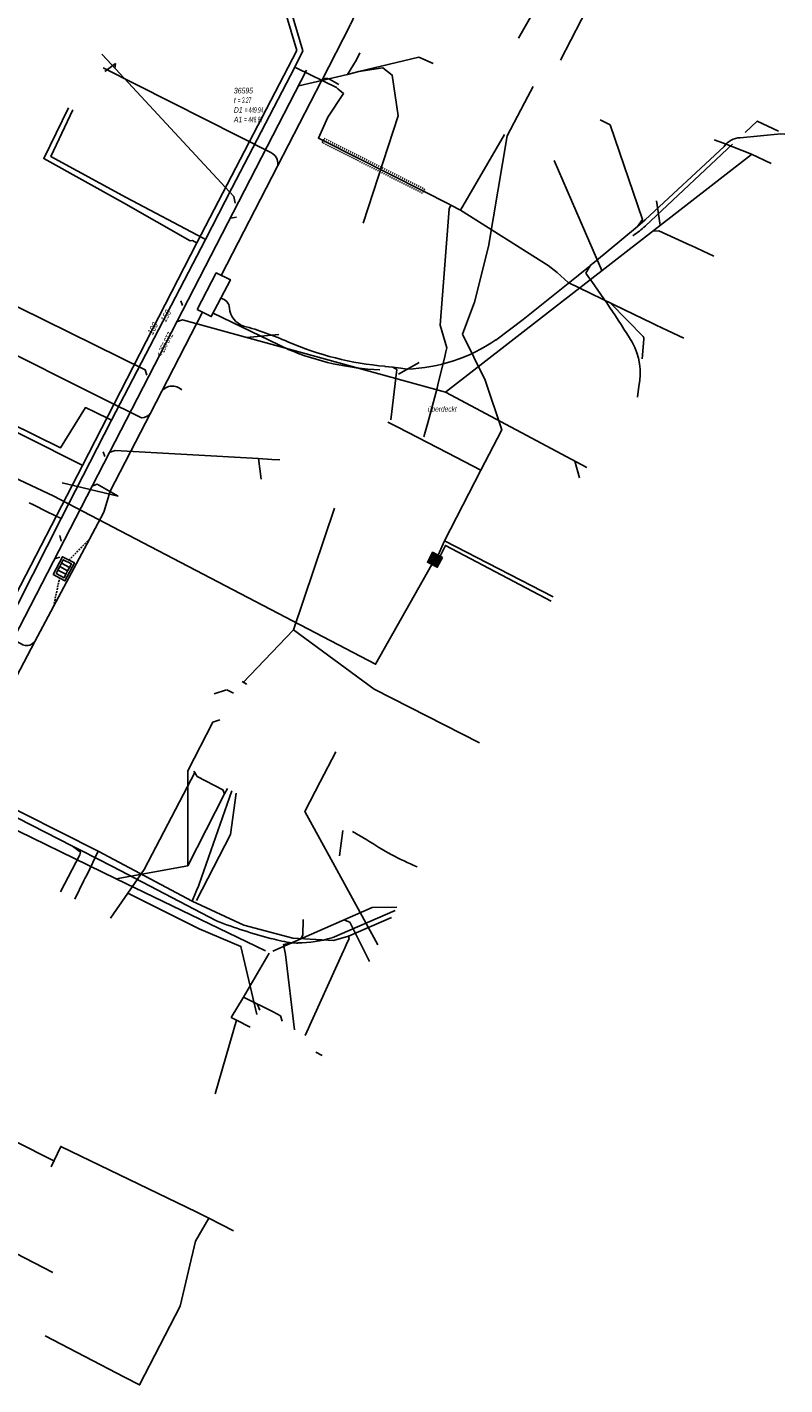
# Model space of a CAD drawing. Header units: metres. Extents: x 2695563 to 2696938, y 1260544 to 1262032.
# Tile 116 of 256: x 2696587 to 2696655, y 1260982 to 1261103. Entities that reach past the tile are written whole.
import ezdxf

# ---------------------------------------------------------------- set-up
doc = ezdxf.new("R2010")
doc.units = ezdxf.units.M
for name, pattern in [('AUSGEZOGEN', [0]), ('STRICHLINIE2_S3', [0.25, 0.15, -0.1]), ('VERDECKT2_S2', [0.18, 0.1, -0.08])]:
    doc.linetypes.add(name, pattern=pattern)
for name, color, linetype in [('AW_LK_ Haltung Text', 7, 'AUSGEZOGEN'), ('AW_LK_Haltung', 24, 'AUSGEZOGEN'), ('AW_LK_Normschacht Text', 24, 'AUSGEZOGEN'), ('EW_LK_Bauwerk_FL_Linie_Punkt', 1, 'AUSGEZOGEN'), ('EW_LK_Trasseabs', 1, 'AUSGEZOGEN'), ('FM_LK_SW_BAUWERK', 94, 'AUSGEZOGEN'), ('FM_LK_SW_TRASSEKANTE', 94, 'AUSGEZOGEN'), ('GA_LK_Leitung', 32, 'AUSGEZOGEN'), ('GA_LK_Leitung_Text', 32, 'AUSGEZOGEN'), ('TV_LK_LEITUNG', 92, 'AUSGEZOGEN'), ('WA_LK_Leitung', 171, 'AUSGEZOGEN'), ('WA_LK_Leitung_Text', 171, 'AUSGEZOGEN'), ('WA_LK_Schutzrohr', 171, 'AUSGEZOGEN')]:
    doc.layers.add(name, color=color, linetype=linetype)
doc.styles.add('ARIAL', font='arial.ttf')
pattern_1 = [(0, (2703955, 1269100), (4050, 4050), [4050, -4050]), (90, (2703955, 1269100), (-4050, 4050), [4050, -4050])]

# ---------------------------------------------------------------- blocks, each defined once
blk = doc.blocks.new('COMPLEXOBJECT_2083')
at = {"layer": 'EW_LK_Trasseabs', "color": 1, "linetype": 'AUSGEZOGEN', "transparency": 33554687}
blk.add_line((6538.95, 11079.57), (6539.31, 11080.26), dxfattribs=at)
blk.add_lwpolyline([(6539.29, 11080.38), (6530.34, 11085.07), (6531.46, 11087.21), (6539.64, 11102.9), (6589.84, 11200)], dxfattribs=at)
blk.add_arc((6539.25, 11080.31), 0.0801, 324.0716, 56.8033, dxfattribs=at)
blk = doc.blocks.new('COMPLEXOBJECT_2110')
at = {"layer": 'EW_LK_Trasseabs', "color": 1, "linetype": 'AUSGEZOGEN', "transparency": 33554687}
for p, q in [((6615.52, 11108.75), (6614.24, 11112.58)), ((6612.37, 11098.68), (6614.95, 11103.75))]:
    blk.add_line(p, q, dxfattribs=at)
for centre, radius, start, end in [((6622.46, 11116.23), 8.99, 164.2793, 203.9975), ((6608.57, 11107.01), 7.17, 332.9914, 14.0867)]:
    blk.add_arc(centre, radius, start, end, dxfattribs=at)
blk = doc.blocks.new('COMPLEXOBJECT_2722')
at = {"layer": 'EW_LK_Trasseabs', "color": 1, "linetype": 'AUSGEZOGEN', "transparency": 33554687}
blk.add_line((6616.41, 11030.87), (6615.13, 11031.6), dxfattribs=at)
blk.add_arc((6630.49, 11051.63), 25.08, 235.8542, 247.5301, dxfattribs=at)
blk = doc.blocks.new('COMPLEXOBJECT_2725')
at = {"layer": 'EW_LK_Trasseabs', "color": 1, "linetype": 'AUSGEZOGEN', "transparency": 33554687}
blk.add_line((6613.3, 11022.1), (6618.93, 11024.54), dxfattribs=at)
blk.add_arc((6610.26, 11031.9), 10.25, 269.877, 287.2267, dxfattribs=at)
blk = doc.blocks.new('COMPLEXOBJECT_2726')
at = {"layer": 'EW_LK_Trasseabs', "color": 1, "linetype": 'AUSGEZOGEN', "transparency": 33554687}
blk.add_lwpolyline([(6590.88, 11029.92), (6593.69, 11028.49), (6602.97, 11023.62)], dxfattribs=at)
for centre, radius, start, end in [((6621.73, 11073.31), 53.12, 249.3224, 254.9012), ((6611.78, 11036.41), 14.89, 254.8733, 262.1376)]:
    blk.add_arc(centre, radius, start, end, dxfattribs=at)
blk = doc.blocks.new('COMPLEXOBJECT_2727')
at = {"layer": 'EW_LK_Trasseabs', "color": 1, "linetype": 'AUSGEZOGEN', "transparency": 33554687}
blk.add_line((6585.75, 11048.27), (6582.42, 11050.06), dxfattribs=at)
blk.add_arc((6586.02, 11049.13), 0.899, 252.5681, 323.5029, dxfattribs=at)
blk = doc.blocks.new('COMPLEXOBJECT_2728')
at = {"layer": 'EW_LK_Trasseabs', "color": 1, "linetype": 'AUSGEZOGEN', "transparency": 33554687}
for p, q in [((6641.11, 11075.85), (6638.22, 11078.81)), ((6641.01, 11073.84), (6641.17, 11075.6))]:
    blk.add_line(p, q, dxfattribs=at)
blk.add_arc((6640.75, 11075.64), 0.415, 354.6921, 30.3166, dxfattribs=at)
blk = doc.blocks.new('COMPLEXOBJECT_2729')
at = {"layer": 'EW_LK_Trasseabs', "color": 1, "linetype": 'AUSGEZOGEN', "transparency": 33554687}
blk.add_line((6641.3, 11085.73), (6649.09, 11093.03), dxfattribs=at)
blk.add_arc((6633.27, 11094.84), 12.15, 304.7143, 311.3908, dxfattribs=at)
blk = doc.blocks.new('COMPLEXOBJECT_2730')
at = {"layer": 'EW_LK_Trasseabs', "color": 1, "linetype": 'AUSGEZOGEN', "transparency": 33554687}
blk.add_line((6602.68, 11077.95), (6609.4, 11074.7), dxfattribs=at)
blk.add_arc((6618.59, 11096.72), 23.87, 247.3432, 267.5427, dxfattribs=at)
blk = doc.blocks.new('COMPLEXOBJECT_2731')
at = {"layer": 'EW_LK_Trasseabs', "color": 1, "linetype": 'AUSGEZOGEN', "transparency": 33554687}
blk.add_line((6618.03, 11073.18), (6618.72, 11073.1), dxfattribs=at)
for centre, radius, start, end in [((6603.21, 11078.36), 0.924, 1.4287, 80.6597), ((6605.99, 11078.54), 1.86, 184.9047, 250.88), ((6598.73, 11051.75), 25.9, 65.8158, 75.1242), ((6620.36, 11100.69), 27.6, 246.4869, 265.1708)]:
    blk.add_arc(centre, radius, start, end, dxfattribs=at)
blk = doc.blocks.new('COMPLEXOBJECT_2732')
at = {"layer": 'EW_LK_Trasseabs', "color": 1, "linetype": 'AUSGEZOGEN', "transparency": 33554687}
blk.add_line((6635.97, 11081.5), (6636.36, 11082.18), dxfattribs=at)
for centre, radius, start, end in [((6560.72, 11026.45), 93.24, 31.62, 36.1917), ((6635.14, 11072.58), 5.69, 348.0924, 28.8949)]:
    blk.add_arc(centre, radius, start, end, dxfattribs=at)
blk = doc.blocks.new('COMPLEXOBJECT_2733')
at = {"layer": 'EW_LK_Trasseabs', "color": 1, "linetype": 'AUSGEZOGEN', "transparency": 33554687}
for p, q in [((6649.78, 11093.62), (6653.41, 11093.96)), ((6641.28, 11086.27), (6648.33, 11092.83))]:
    blk.add_line(p, q, dxfattribs=at)
blk.add_arc((6649.81, 11091.84), 1.78, 90.9641, 146.2346, dxfattribs=at)
blk = doc.blocks.new('COMPLEXOBJECT_2734')
at = {"layer": 'EW_LK_Trasseabs', "color": 1, "linetype": 'AUSGEZOGEN', "transparency": 33554687}
blk.add_line((6619.44, 11073.01), (6620.01, 11072.93), dxfattribs=at)
blk.add_lwpolyline([(6627.93, 11075.53), (6630.37, 11077.38), (6635.29, 11081.3), (6636.36, 11082.18)], dxfattribs=at)
blk.add_arc((6619.48, 11087.94), 15.01, 272.0296, 304.2797, dxfattribs=at)
blk = doc.blocks.new('COMPLEXOBJECT_2736')
at = {"layer": 'EW_LK_Trasseabs', "color": 1, "linetype": 'AUSGEZOGEN', "transparency": 33554687}
blk.add_line((6607.84, 11092.3), (6604.95, 11093.76), dxfattribs=at)
blk.add_arc((6607.38, 11091.32), 1.08, 18.5287, 65.2271, dxfattribs=at)

msp = doc.modelspace()

# ---------------------------------------------------------------- hatches: boundary and pattern name
at = {"layer": 'EW_LK_Bauwerk_FL_Linie_Punkt', "lineweight": 18, "transparency": 33554687}
h = msp.add_hatch(dxfattribs=at)
h.set_pattern_fill('MUSTER', color=1, scale=4050, style=0, pattern_type=2)
h.set_pattern_definition(pattern_1)
h.paths.add_polyline_path([(2696602.23, 1261078.08), (2696603.48, 1261077.44), (2696605.19, 1261080.73), (2696603.93, 1261081.34)], flags=0)
h = msp.add_hatch(dxfattribs=at)
h.set_pattern_fill('MUSTER', color=1, scale=4050, style=0, pattern_type=2)
h.set_pattern_definition(pattern_1)
h.paths.add_polyline_path([(2696589.35, 1261054.39), (2696590.41, 1261053.82), (2696591.25, 1261055.42), (2696590.18, 1261055.97)], flags=0)
at = {"layer": 'FM_LK_SW_BAUWERK', "transparency": 33554687}
msp.add_hatch(color=7, dxfattribs=at).paths.add_polyline_path([(2696624.14, 1261055.92), (2696623.25, 1261056.37), (2696622.79, 1261055.48), (2696623.68, 1261055.03)])

# ---------------------------------------------------------------- linework, layer by layer
at = {"layer": 'AW_LK_Haltung', "color": 24, "linetype": 'AUSGEZOGEN', "transparency": 33554687}
for p, q in [((2696593.98, 1261099.35), (2696594.94, 1261100.05)), ((2696594.94, 1261100.05), (2696594.87, 1261099.65)), ((2696616.46, 1261100.4), (2696615.65, 1261099.08)), ((2696616.76, 1261101.02), (2696616.46, 1261100.4)), ((2696622.02, 1261100.64), (2696616.68, 1261099.33)), ((2696623.3, 1261100.05), (2696622.02, 1261100.64)), ((2696611.98, 1261099.47), (2696581.7, 1261040.69)), ((2696648.4, 1261093.24), (2696649.26, 1261092.94)), ((2696649.26, 1261092.94), (2696651.76, 1261091.96)), ((2696651.74, 1261091.94), (2696624.4, 1261070.68)), ((2696653.5, 1261091.13), (2696651.76, 1261091.96)), ((2696634.11, 1261091.38), (2696638.37, 1261081.56)), ((2696643.25, 1261087.8), (2696643.59, 1261085.62)), ((2696605.75, 1261086.34), (2696605.21, 1261086.23)), ((2696648.37, 1261082.83), (2696646.35, 1261083.8)), ((2696600.77, 1261078.84), (2696600.91, 1261078.44)), ((2696609.51, 1261075.84), (2696606.64, 1261075.58)), ((2696622.06, 1261073.35), (2696620.2, 1261072.29)), ((2696637.03, 1261063.94), (2696624.4, 1261070.68)), ((2696593.83, 1261065.35), (2696593.97, 1261064.92)), ((2696607.94, 1261062.91), (2696607.69, 1261064.75)), ((2696636.38, 1261063.03), (2696635.96, 1261064.51)), ((2696590.15, 1261062.58), (2696593.92, 1261061.69)), ((2696593.92, 1261061.69), (2696595.17, 1261061.4)), ((2696589.95, 1261057.88), (2696590.08, 1261057.36)), ((2696589.95, 1261055.93), (2696589.55, 1261055.83)), ((2696603.75, 1261043.73), (2696604.85, 1261044.09)), ((2696604.86, 1261044.08), (2696605.48, 1261043.77)), ((2696614.94, 1261029.25), (2696615.25, 1261031.51)), ((2696601.4, 1261028.34), (2696594.99, 1261027.19)), ((2696617.87, 1261024.64), (2696608.99, 1261020.72)), ((2696620.06, 1261024.66), (2696617.87, 1261024.64)), ((2696609.01, 1261015.31), (2696606.35, 1261016.62)), ((2696607.81, 1261015.44), (2696607.59, 1261016.01)), ((2696603.84, 1261007.97), (2696605.74, 1261014.56))]:
    msp.add_line(p, q, dxfattribs=at)
for points in [[(2696593.71, 1261100.9), (2696594.19, 1261100.39), (2696605.49, 1261088.17), (2696605.63, 1261087.59)], [(2696616.68, 1261099.33), (2696615.65, 1261099.08), (2696611.31, 1261098.07)], [(2696617.06, 1261085.8), (2696620.17, 1261095.37), (2696619.65, 1261099.02), (2696618.8, 1261099.68), (2696616.68, 1261099.33)], [(2696646.34, 1261083.8), (2696643.48, 1261085.11), (2696642.92, 1261085.08)], [(2696581.69, 1261080.51), (2696582.23, 1261080.24), (2696584.03, 1261079.34), (2696597.58, 1261072.68), (2696597.72, 1261072.21)], [(2696624.4, 1261070.68), (2696600.91, 1261077.16), (2696600.46, 1261076.99)], [(2696609.6, 1261064.64), (2696608.89, 1261064.68), (2696607.69, 1261064.75), (2696594.89, 1261065.47), (2696594.46, 1261065.33)], [(2696595.17, 1261061.39), (2696593.28, 1261062.45), (2696592.9, 1261062.31)], [(2696606.23, 1261044.81), (2696606.61, 1261044.63), (2696606.63, 1261044.55)], [(2696604.25, 1261041.39), (2696603.61, 1261041.18), (2696601.38, 1261036.83), (2696601.4, 1261028.34)], [(2696601.91, 1261036.81), (2696602.23, 1261036.33), (2696604.53, 1261035.15), (2696604.67, 1261034.78)], [(2696604.92, 1261035.25), (2696604.67, 1261034.78), (2696601.4, 1261028.34)], [(2696608.34, 1261020.75), (2696594.99, 1261027.19), (2696583.72, 1261032.67)], [(2696611.68, 1261023.56), (2696611.66, 1261022.15), (2696611.46, 1261021.79)], [(2696617.61, 1261019.81), (2696615.86, 1261023.31), (2696615.33, 1261023.51)], [(2696605.27, 1261014.8), (2696606.35, 1261016.62), (2696608.66, 1261020.55)], [(2696609.82, 1261014.48), (2696609.68, 1261014.94), (2696609.01, 1261015.31)], [(2696606.95, 1261013.94), (2696605.74, 1261014.56), (2696605.27, 1261014.8)]]:
    msp.add_lwpolyline(points, dxfattribs=at)
at = {"layer": 'EW_LK_Bauwerk_FL_Linie_Punkt', "color": 1, "linetype": 'AUSGEZOGEN', "transparency": 33554687}
for points in [[(2696602.23, 1261078.08), (2696603.48, 1261077.44), (2696605.19, 1261080.73), (2696603.93, 1261081.34), (2696602.23, 1261078.08)], [(2696589.35, 1261054.39), (2696590.41, 1261053.82), (2696591.25, 1261055.42), (2696590.18, 1261055.97), (2696589.35, 1261054.39)], [(2696589.94, 1261055.09), (2696590.65, 1261054.72), (2696590.81, 1261055.02), (2696590.1, 1261055.39), (2696589.94, 1261055.09)], [(2696590.1, 1261055.39), (2696590.81, 1261055.02), (2696590.98, 1261055.33), (2696590.26, 1261055.7), (2696590.1, 1261055.39)], [(2696589.62, 1261054.47), (2696590.33, 1261054.1), (2696590.49, 1261054.41), (2696589.78, 1261054.78), (2696589.62, 1261054.47)], [(2696589.78, 1261054.78), (2696590.49, 1261054.41), (2696590.65, 1261054.72), (2696589.94, 1261055.09), (2696589.78, 1261054.78)]]:
    msp.add_lwpolyline(points, close=True, dxfattribs=at)
at = {"layer": 'EW_LK_Trasseabs', "color": 1, "linetype": 'AUSGEZOGEN', "transparency": 33554687}
for p, q in [((2696605.92, 1261093.57), (2696593.81, 1261099.68)), ((2696609.4, 1261090.87), (2696613.34, 1261098.5)), ((2696614.04, 1261098.65), (2696614.89, 1261098.17)), ((2696639.11, 1261094.59), (2696638.23, 1261095.03)), ((2696654.38, 1261093.77), (2696654.73, 1261093.74)), ((2696604.38, 1261081.12), (2696609.4, 1261090.87)), ((2696637.72, 1261082.31), (2696641.55, 1261085.5)), ((2696641.55, 1261085.5), (2696642.25, 1261086.08)), ((2696637.33, 1261082), (2696637.72, 1261082.31)), ((2696599.06, 1261070.77), (2696602.71, 1261077.83)), ((2696619.69, 1261072.91), (2696620.41, 1261072.82)), ((2696641.55, 1261070.23), (2696641.67, 1261071.22)), ((2696597.25, 1261068.39), (2696593.83, 1261070.09)), ((2696598.06, 1261068.81), (2696599.06, 1261070.77)), ((2696589.39, 1261051.54), (2696592.59, 1261057.54)), ((2696587.72, 1261048.41), (2696589.39, 1261051.54)), ((2696584.77, 1261042.77), (2696587.72, 1261048.41)), ((2696591.09, 1261030.12), (2696591.85, 1261029.73)), ((2696610.91, 1261013.69), (2696610.11, 1261020.43))]:
    msp.add_line(p, q, dxfattribs=at)
at = {"layer": 'EW_LK_Trasseabs', "color": 1, "linetype": 'STRICHLINIE2_S3', "transparency": 33554687}
for p, q in [((2696590.77, 1261055.67), (2696592.59, 1261057.54)), ((2696589.39, 1261051.54), (2696589.93, 1261054.08))]:
    msp.add_line(p, q, dxfattribs=at)
at = {"layer": 'EW_LK_Trasseabs', "color": 1, "linetype": 'AUSGEZOGEN', "transparency": 33554687}
for points in [[(2696641.55, 1261085.5), (2696642.01, 1261086.12), (2696639.11, 1261094.59)], [(2696651.17, 1261093.88), (2696652.27, 1261094.91), (2696654.16, 1261094.01)], [(2696593.83, 1261070.09), (2696583.59, 1261075.2), (2696581.71, 1261079.22)], [(2696619.54, 1261068.21), (2696620.05, 1261072.7), (2696619.69, 1261072.91)], [(2696592.59, 1261057.54), (2696593.88, 1261059.96), (2696594.44, 1261061.84), (2696598.06, 1261068.81)], [(2696581.7, 1261035.25), (2696583.72, 1261033.86), (2696591.09, 1261030.12)], [(2696602.16, 1261025.24), (2696605.21, 1261031.14), (2696605.71, 1261034.85)], [(2696590.02, 1261026.04), (2696591.73, 1261029.33), (2696591.79, 1261029.58), (2696591.09, 1261030.12)], [(2696610.11, 1261020.43), (2696609.93, 1261021.31), (2696610.71, 1261021.46)]]:
    msp.add_lwpolyline(points, dxfattribs=at)
for centre, radius, start, end in [((2696613.78, 1261098.17), 0.549, 61.1059, 143.2279), ((2696608.34, 1261091.13), 1.09, 345.9046, 18.4211), ((2696600, 1261070.05), 1.18, 44.6704, 142.8299), ((2696597.13, 1261069.62), 1.24, 275.5465, 318.8188), ((2696611.19, 1261030.39), 8.94, 266.9076, 270.1137)]:
    msp.add_arc(centre, radius, start, end, dxfattribs=at)
at = {"layer": 'FM_LK_SW_BAUWERK', "color": 94, "transparency": 33554687}
msp.add_lwpolyline([(2696624.14, 1261055.92), (2696623.25, 1261056.37), (2696622.79, 1261055.48), (2696623.68, 1261055.03), (2696624.14, 1261055.92)], close=True, dxfattribs=at)
at = {"layer": 'FM_LK_SW_TRASSEKANTE', "color": 94, "linetype": 'AUSGEZOGEN', "transparency": 33554687}
for p, q in [((2696627.94, 1261071.75), (2696625.94, 1261075.87)), ((2696624.33, 1261057.39), (2696634.04, 1261052.39)), ((2696613.38, 1261011.41), (2696612.83, 1261011.69)), ((2696603.26, 1260996.85), (2696605.47, 1260995.72))]:
    msp.add_line(p, q, dxfattribs=at)
for points in [[(2696632.24, 1261098.01), (2696631.77, 1261097.12), (2696629.93, 1261093.58), (2696628.25, 1261083.7), (2696627, 1261078.73), (2696625.94, 1261075.87)], [(2696563.47, 1261073.58), (2696589.35, 1261061.41), (2696618.16, 1261046.36), (2696623.2, 1261055.27)], [(2696627.94, 1261071.75), (2696629.44, 1261067.31), (2696627.58, 1261063.72)], [(2696627.58, 1261063.72), (2696624.6, 1261065.26), (2696620.16, 1261067.55), (2696619.27, 1261068.01)], [(2696627.58, 1261063.72), (2696624.33, 1261057.39), (2696623.75, 1261056.11)], [(2696623.92, 1261056.02), (2696624.41, 1261056.99), (2696633.85, 1261052.01)], [(2696618.36, 1261021.29), (2696614.51, 1261028.33), (2696611.85, 1261033.2), (2696613.22, 1261035.86), (2696614.6, 1261038.53)], [(2696582.94, 1261015.65), (2696581.56, 1261012.99), (2696578.86, 1261007.29), (2696589.42, 1261001.98)], [(2696603.26, 1260996.85), (2696602.19, 1260997.4), (2696590.04, 1261003.27), (2696589.45, 1261002.02), (2696589.17, 1261001.44)], [(2696588.63, 1260986.33), (2696592.18, 1260984.49), (2696595.73, 1260982.65), (2696597.07, 1260981.96), (2696600.7, 1260988.98), (2696602.08, 1260994.8), (2696603.26, 1260996.85)]]:
    msp.add_lwpolyline(points, dxfattribs=at)
at = {"layer": 'GA_LK_Leitung', "color": 32, "linetype": 'AUSGEZOGEN', "transparency": 33554687}
msp.add_line((2696607.97, 1261111.92), (2696611.12, 1261101.23), dxfattribs=at)
for points in [[(2696619.62, 1261107.8), (2696620.62, 1261107.27), (2696625.56, 1261108.3), (2696626.54, 1261108.5), (2696632.35, 1261104.84), (2696630.94, 1261102.32)], [(2696611.12, 1261101.23), (2696602.19, 1261084.02), (2696591.98, 1261064.14)], [(2696602.19, 1261084.02), (2696602, 1261084.12), (2696601.8, 1261084.23), (2696601.6, 1261084.21), (2696595.65, 1261087.62), (2696588.51, 1261091.56), (2696590.74, 1261096.1)], [(2696591.98, 1261064.14), (2696591.82, 1261064.22), (2696591.52, 1261064.37), (2696582.91, 1261068.7), (2696578.91, 1261070.93), (2696575.36, 1261073.42), (2696574.12, 1261074.78), (2696572.92, 1261077.71), (2696573.01, 1261077.88)], [(2696591.98, 1261064.14), (2696583.64, 1261048.04), (2696572.15, 1261025.82), (2696565.76, 1261013.47)]]:
    msp.add_lwpolyline(points, dxfattribs=at)
at = {"layer": 'TV_LK_LEITUNG', "color": 92, "linetype": 'AUSGEZOGEN', "transparency": 33554687}
for p, q in [((2696637.44, 1261105.74), (2696634.69, 1261100.37)), ((2696610.84, 1261049.45), (2696614.48, 1261060.31)), ((2696610.84, 1261049.45), (2696606.31, 1261044.71)), ((2696594.49, 1261023.68), (2696596.02, 1261025.91))]:
    msp.add_line(p, q, dxfattribs=at)
for points in [[(2696610.84, 1261049.45), (2696618.04, 1261044.15), (2696627.45, 1261039.33)], [(2696596.02, 1261025.91), (2696597.48, 1261028.03), (2696602.04, 1261036.75)], [(2696596.02, 1261025.91), (2696602.4, 1261022.73), (2696606.13, 1261021.15), (2696607.54, 1261015.06)]]:
    msp.add_lwpolyline(points, dxfattribs=at)
at = {"layer": 'WA_LK_Leitung', "color": 7, "linetype": 'AUSGEZOGEN', "transparency": 33554687}
for p, q in [((2696608.52, 1261111.92), (2696611.66, 1261101.19)), ((2696610.95, 1261099.72), (2696611.12, 1261099.63)), ((2696614.8, 1261097.81), (2696615, 1261097.63)), ((2696615, 1261097.63), (2696615.11, 1261097.54)), ((2696625.75, 1261086.94), (2696629.69, 1261093.7)), ((2696624.68, 1261087.52), (2696624.9, 1261087.41)), ((2696624.9, 1261087.41), (2696625.75, 1261086.94)), ((2696625.75, 1261086.94), (2696633.59, 1261082)), ((2696633.59, 1261082), (2696634.4, 1261081.39)), ((2696634.4, 1261081.39), (2696635.37, 1261080.5)), ((2696635.37, 1261080.5), (2696640.41, 1261078.05)), ((2696640.41, 1261078.05), (2696642.88, 1261076.85)), ((2696642.88, 1261076.85), (2696643.24, 1261076.68)), ((2696643.24, 1261076.68), (2696644.25, 1261076.2)), ((2696644.25, 1261076.2), (2696645.7, 1261075.52)), ((2696624.34, 1261073.86), (2696623.73, 1261071.33)), ((2696624.45, 1261074.3), (2696624.34, 1261073.86)), ((2696622.82, 1261067.95), (2696623.66, 1261071.04)), ((2696623.73, 1261071.33), (2696623.66, 1261071.04)), ((2696622.48, 1261066.69), (2696622.82, 1261067.95)), ((2696590.06, 1261059.39), (2696588.82, 1261060)), ((2696577.07, 1260998.34), (2696589.32, 1260992))]:
    msp.add_line(p, q, dxfattribs=at)
for points in [[(2696611.66, 1261101.19), (2696610.95, 1261099.72), (2696605.31, 1261088.93), (2696602.98, 1261084.34), (2696594.57, 1261068.19), (2696590.06, 1261059.39)], [(2696611.12, 1261099.63), (2696614.67, 1261097.92), (2696614.8, 1261097.81)], [(2696615.11, 1261097.54), (2696615.3, 1261097.37), (2696613.9, 1261095.26), (2696613.05, 1261093.4), (2696613.37, 1261093.24)], [(2696602.98, 1261084.34), (2696602.76, 1261084.46), (2696595.87, 1261088.08), (2696589.14, 1261091.75), (2696591.1, 1261095.92)], [(2696613.37, 1261093.24), (2696613.49, 1261093.18), (2696622.44, 1261088.65), (2696624.68, 1261087.52)], [(2696624.9, 1261087.41), (2696624.73, 1261087.08), (2696623.92, 1261076.68), (2696624.54, 1261074.66), (2696624.45, 1261074.3)], [(2696594.57, 1261068.19), (2696594.4, 1261068.27), (2696593.11, 1261068.89), (2696592.24, 1261069.31), (2696590.02, 1261065.72), (2696583.23, 1261069.04), (2696579.07, 1261071.11), (2696575.56, 1261073.67), (2696574.88, 1261074.35), (2696573.23, 1261077.5), (2696573.34, 1261077.71)], [(2696588.82, 1261060), (2696587.59, 1261060.6), (2696587.2, 1261060.8)], [(2696590.06, 1261059.39), (2696583.65, 1261046.74), (2696578.23, 1261036.3), (2696572.01, 1261024.4), (2696567.68, 1261016.12)], [(2696582.08, 1261034.3), (2696583.3, 1261034.74), (2696593.38, 1261029.65), (2696601.78, 1261025.2), (2696606.4, 1261023.04), (2696610.77, 1261021.89), (2696614.41, 1261021.67), (2696615.75, 1261022.06), (2696619.59, 1261023.74)], [(2696602.33, 1261026.52), (2696602.39, 1261026.7), (2696605.32, 1261035.06)], [(2696593.38, 1261029.65), (2696592.38, 1261027.59), (2696592.2, 1261027.23)], [(2696592.2, 1261027.23), (2696592.11, 1261027.03), (2696591.29, 1261025.36)], [(2696601.78, 1261025.2), (2696602.17, 1261026.15), (2696602.33, 1261026.52)], [(2696615.75, 1261022.06), (2696615.8, 1261021.85), (2696615.54, 1261021.28), (2696615.38, 1261020.92)], [(2696615.38, 1261020.92), (2696615.31, 1261020.76), (2696611.88, 1261013.19)]]:
    msp.add_lwpolyline(points, dxfattribs=at)
at = {"layer": 'WA_LK_Schutzrohr', "color": 7, "linetype": 'VERDECKT2_S2', "transparency": 33554687}
msp.add_lwpolyline([(2696613.58, 1261093.36), (2696622.54, 1261088.83), (2696622.35, 1261088.47), (2696613.4, 1261093), (2696613.58, 1261093.36)], close=True, dxfattribs=at)

# ---------------------------------------------------------------- block references
at = {"layer": 'EW_LK_Trasseabs', "color": 1, "linetype": 'AUSGEZOGEN', "lineweight": -3, "transparency": 33554687}
for name in ['COMPLEXOBJECT_2083', 'COMPLEXOBJECT_2110', 'COMPLEXOBJECT_2736', 'COMPLEXOBJECT_2729', 'COMPLEXOBJECT_2733', 'COMPLEXOBJECT_2734', 'COMPLEXOBJECT_2732', 'COMPLEXOBJECT_2731', 'COMPLEXOBJECT_2728', 'COMPLEXOBJECT_2730', 'COMPLEXOBJECT_2727', 'COMPLEXOBJECT_2722', 'COMPLEXOBJECT_2726', 'COMPLEXOBJECT_2725']:
    msp.add_blockref(name, (2690000.97, 1249999.81), dxfattribs=at)

# ---------------------------------------------------------------- texts
at = {"layer": 'AW_LK_ Haltung Text', "color": 24, "transparency": 33554687, "insert": (2696599.31, 1261074.89), "char_height": 0.5571, "width": 2.7554, "attachment_point": 5, "rotation": 62.4996, "style": 'ARIAL'}
msp.add_mtext('\\A1;{\\fArial|i1|b0;\\H0.557054;\\W0.700000;\\C24;< \\W0.490000;250 STZ}\\P', dxfattribs=at)
at = {"layer": 'AW_LK_Normschacht Text', "color": 24, "transparency": 33554687, "insert": (2696605.5, 1261097.89), "char_height": 0.5064, "width": 2.8459, "attachment_point": 1, "line_spacing_factor": 1.024096, "style": 'ARIAL'}
msp.add_mtext('\\A1;{\\fArial|i1|b0;\\H0.506413;\\W0.696409;\\C24;36595}\\P{\\fArial|i1|b0;\\H0.505000;\\W0.696409;\\C24;t \\W0.487486;= 3.27}\\P{\\fArial|i1|b0;\\H0.505000;\\W0.696409;\\C24;D1 \\W0.487486;= 449.94}\\P{\\fArial|i1|b0;\\H0.505000;\\W0.696409;\\C24;A1 \\W0.487486;= 446.67}\\P', dxfattribs=at)
at = {"layer": 'AW_LK_Normschacht Text', "color": 24, "transparency": 33554687, "insert": (2696624.12, 1261069.42), "char_height": 0.4811, "width": 2.2457, "attachment_point": 2, "style": 'ARIAL'}
msp.add_mtext('\\A1;{\\fArial|i1|b0;\\H0.481092;\\W0.700000;\\C24;überdeckt}\\P', dxfattribs=at)
at = {"layer": 'GA_LK_Leitung_Text', "color": 32, "transparency": 33554687, "insert": (2696598.26, 1261076.37), "char_height": 0.5583, "width": 1.1081, "attachment_point": 5, "rotation": 62.8155, "style": 'ARIAL'}
msp.add_mtext('\\A1;{\\fArial|i1|b0;\\H0.558250;\\W0.700000;\\C32;100}\\P', dxfattribs=at)
at = {"layer": 'WA_LK_Leitung_Text', "color": 7, "transparency": 33554687, "insert": (2696599.43, 1261077.51), "char_height": 0.5543, "width": 1.1001, "attachment_point": 5, "rotation": 62.523, "style": 'ARIAL'}
msp.add_mtext('\\A1;{\\fArial|i1|b0;\\H0.554263;\\W0.700000;\\C7;150}\\P', dxfattribs=at)

doc.saveas('drawing.dxf')
